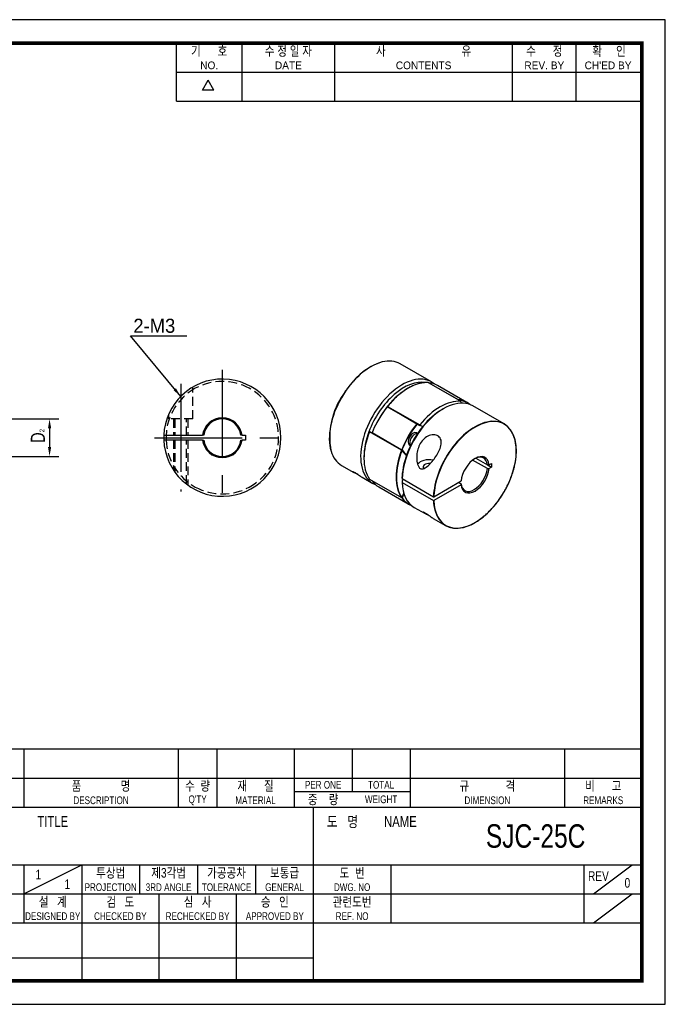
# Model space of a CAD drawing. Header units: millimetres. Extents: x 0 to 297, y 0 to 210.
# Tile 2 of 2: x 159 to 297, y 0 to 210. Entities that reach past the tile are written whole.
import ezdxf
from ezdxf.enums import TextEntityAlignment as Align

# ---------------------------------------------------------------- set-up
doc = ezdxf.new("R2010")
doc.units = ezdxf.units.MM
doc.header["$LTSCALE"] = 15
for name, pattern in [('CENTER', [2, 1.25, -0.25, 0.25, -0.25]), ('DASHED', [0.75, 0.5, -0.25]), ('HIDDEN2', [0.1875, 0.125, -0.0625])]:
    doc.linetypes.add(name, pattern=pattern)
doc.layers.get('0').update_dxf_attribs({"linetype": 'CONTINUOUS'})
doc.layers.get('Defpoints').update_dxf_attribs({"linetype": 'CONTINUOUS'})
for name, color, linetype in [('BM', 2, 'CONTINUOUS'), ('CT', 1, 'CENTER'), ('D', 7, 'CONTINUOUS'), ('DIM', 7, 'CONTINUOUS'), ('HD', 4, 'DASHED')]:
    doc.layers.add(name, color=color, linetype=linetype)
doc.styles.get("Standard").update_dxf_attribs({"font": 'Gulim.ttf', "width": 0.8, "height": 3})
doc.dimstyles.new('LIM', dxfattribs={"dimtxt": 2, "dimasz": 2, "dimexe": 2, "dimexo": 1, "dimgap": 1, "dimtad": 1, "dimdec": 3, "dimzin": 9, "dimdsep": 46, "dimtxsty": 'Standard', "dimcen": 3, "dimclrd": 1, "dimclre": 1, "dimadec": 0, "dimazin": 0, "dimtfac": 1, "dimtdec": 3, "dimtmove": 0, "dimatfit": 3, "dimfxl": 0, "dimtolj": 1, "dimtzin": 0, "dimarcsym": 0})

# ---------------------------------------------------------------- blocks, each defined once
blk = doc.blocks.new('*D15')
at = {"layer": 'Defpoints', "color": 0}
for p in [(153.42, 124.85), (153.42, 116.85), (165.67, 116.85)]:
    blk.add_point(p, dxfattribs=at)
at = {"layer": 'DIM', "color": 1, "lineweight": -2}
for p, q in [((154.42, 124.85), (167.67, 124.85)), ((165.67, 122.85), (165.67, 118.85)), ((154.42, 116.85), (167.67, 116.85))]:
    blk.add_line(p, q, dxfattribs=at)
at = {"layer": 'DIM', "color": 1}
for points in [[(165.34, 122.85), (166.01, 122.85), (165.67, 124.85)], [(165.34, 118.85), (166.01, 118.85), (165.67, 116.85)]]:
    blk.add_solid(points, dxfattribs=at)
at = {"layer": 'DIM', "color": 0, "insert": (163.17, 120.85), "char_height": 3, "attachment_point": 5, "rotation": 90}
blk.add_mtext('\\A1;D', dxfattribs=at)

msp = doc.modelspace()

# ---------------------------------------------------------------- linework, layer by layer
for p, q in [((192.7139, 192.6407), (192.7139, 205)), ((206.7211, 192.6407), (206.7211, 205)), ((226.4959, 192.6407), (226.4959, 205)), ((264.3976, 192.6407), (264.3976, 205)), ((277.9928, 192.6407), (277.9928, 205)), ((192.7139, 198.8204), (291.588, 198.8204)), ((198.2565, 194.9765), (199.4924, 197.1172)), ((200.7283, 194.9765), (199.4924, 197.1172)), ((200.7283, 194.9765), (198.2565, 194.9765)), ((192.7139, 192.6407), (291.588, 192.6407)), ((292, 54.437), (147.8086, 54.437)), ((160.1679, 54.437), (160.1679, 42.0778)), ((193.1259, 54.437), (193.1259, 42.0778)), ((201.3654, 54.437), (201.3654, 42.0778)), ((217.8444, 54.437), (217.8444, 42.0778)), ((230.2037, 54.437), (230.2037, 45.3736)), ((242.563, 54.437), (242.563, 42.0778)), ((275.521, 54.437), (275.521, 42.0778)), ((147.8086, 48.2574), (292, 48.2574)), ((217.8444, 45.3736), (242.563, 45.3736)), ((147.8086, 42.0778), (292, 42.0778)), ((221.9642, 5), (221.9642, 42.0778)), ((147.8086, 29.7185), (292, 29.7185)), ((160.1679, 23.5389), (172.5271, 29.7185)), ((160.1679, 29.7185), (160.1679, 17.3593)), ((172.5271, 29.7185), (172.5271, 5)), ((184.8864, 29.7185), (184.8864, 23.5389)), ((197.2457, 29.7185), (197.2457, 23.5389)), ((209.6049, 29.7185), (209.6049, 23.5389)), ((238.4432, 29.7185), (238.4432, 17.3593)), ((279.6407, 29.7185), (279.6407, 17.3593)), ((281.7006, 23.5389), (289.9401, 29.7185)), ((147.8086, 23.5389), (221.9642, 23.5389)), ((189.0061, 23.5389), (189.0061, 5)), ((205.4852, 23.5389), (205.4852, 5)), ((221.9642, 23.5389), (292, 23.5389)), ((281.7006, 17.3593), (289.9401, 23.5389)), ((147.8086, 17.3593), (292, 17.3593)), ((147.8086, 9.8798), (221.9642, 9.8798))]:
    msp.add_line(p, q)
msp.add_lwpolyline([(297, 210), (0, 210), (0, 0), (297, 0)], close=True)
msp.add_lwpolyline([(292, 205, 0.8, 0.8, 0), (5, 205, 0.8, 0.8, 0), (5, 5, 0.8, 0.8, 0), (292, 5, 0.8, 0.8, 0)], format="xyseb", close=True)
at = {"layer": 'BM', "linetype": 'Continuous'}
for p, q in [((247.1114, 132.7428), (240.4292, 136.6007)), ((253.3593, 128.6175), (246.5004, 132.5775)), ((253.3682, 128.6144), (246.5079, 132.5752)), ((246.5714, 132.5714), (252.8646, 128.938)), ((254.6774, 128.3745), (248.3842, 132.0079)), ((253.4127, 128.5164), (253.4166, 128.2087)), ((243.9903, 123.8144), (237.697, 127.4478)), ((237.7325, 127.4683), (244.0258, 123.8349)), ((237.7605, 127.4671), (244.6639, 123.4815)), ((237.768, 127.5359), (244.627, 123.5758)), ((249.7002, 127.0206), (249.3467, 126.8164)), ((262.6324, 123.7817), (255.9502, 127.6397)), ((233.8916, 122.1802), (233.7711, 122.1186)), ((240.7423, 118.1538), (233.8834, 122.1138)), ((240.798, 118.1947), (233.8946, 122.1804)), ((234.4898, 121.8927), (240.7831, 118.2593)), ((240.7831, 118.2183), (234.4898, 121.8517)), ((244.1437, 121.7545), (243.9579, 121.8618)), ((245.2737, 123.2624), (244.6795, 123.4743)), ((190.0793, 121.3516), (190.0292, 121.3516)), ((190.0292, 120.3516), (190.0793, 120.3516)), ((190.0793, 121.3516), (198.2987, 121.3516)), ((198.2987, 120.3516), (190.0793, 120.3516)), ((198.5506, 121.3516), (198.2987, 121.3516)), ((198.2987, 120.3516), (198.5506, 120.3516)), ((206.7397, 121.3516), (206.4879, 121.3516)), ((206.4879, 120.3516), (206.7397, 120.3516)), ((206.7397, 121.3516), (207.4942, 121.3516)), ((207.4942, 120.3516), (206.7397, 120.3516)), ((207.4942, 121.3516), (207.4942, 120.3516)), ((242.4579, 119.2637), (242.6437, 119.1564)), ((232.7297, 116.8144), (232.7297, 116.4061)), ((259.0472, 114.25), (255.9087, 116.062)), ((256.5945, 116.4826), (259.0472, 115.0665)), ((227.9292, 114.9501), (230.5463, 113.4391)), ((259.4021, 115.0673), (259.0472, 115.0665)), ((259.0472, 114.25), (259.4021, 114.2508)), ((259.0561, 115.0665), (259.9356, 114.5588)), ((259.4021, 115.0673), (259.9356, 115.3753)), ((259.9356, 114.5588), (259.4021, 114.2508)), ((259.9356, 115.3753), (259.9356, 114.5588)), ((232.3107, 112.4205), (234.6114, 111.0921)), ((233.8834, 112.0306), (240.7423, 108.0706)), ((233.8877, 112.026), (240.748, 108.0652)), ((240.7831, 108.0121), (234.4898, 111.6455)), ((240.8685, 112.1236), (240.8688, 112.532)), ((240.8685, 112.1236), (247.5506, 108.2656)), ((240.8688, 111.7155), (240.8685, 111.3071)), ((240.8685, 111.3071), (247.5506, 107.4491)), ((241.222, 111.9195), (240.8688, 111.7155)), ((247.6214, 108.2657), (253.4334, 111.6212)), ((252.9044, 111.3158), (253.4347, 111.0096)), ((235.8842, 110.3573), (242.1774, 106.7239)), ((253.4334, 110.8047), (247.6214, 107.4492)), ((253.4334, 110.8047), (253.4347, 111.0096)), ((240.7738, 108.0585), (240.7831, 108.0531)), ((240.8196, 108.0902), (240.8486, 108.1626)), ((243.4502, 105.989), (245.7509, 104.6607)), ((247.5153, 103.6421), (250.1324, 102.1311))]:
    msp.add_line(p, q, dxfattribs=at)
for centre, radius, start, end in [((240.3656, 124.6774), 12.8817, 107.036394, 140.160845), ((202.5192, 120.8516), 12.5, 182.292443, 177.707557), ((246.4829, 132.5319), 0.05, 60, 85.501764), ((246.5536, 132.5258), 0.05, 84.692829, 126.551088), ((243.0599, 120.9628), 17.3268, 144.296091, 148.122536), ((241.4144, 120.8989), 15.9899, 144.81235, 190.383375), ((247.0971, 119.8296), 12.12, 141.018057, 143.341492), ((237.7148, 127.4227), 0.05, 84.692829, 141.286331), ((237.7855, 127.5104), 0.05, 140.965349, 240), ((202.5192, 120.8516), 4.25, 6.756327, 173.243673), ((202.5192, 120.8516), 4, 7.180756, 172.819244), ((253.6964, 114.4127), 20.6322, 152.155289, 158.698007), ((250.8117, 116.106), 17.2912, 148.801789, 152.651999), ((234.5204, 121.8899), 0.05, 158.713669, 180), ((234.5204, 121.8899), 0.05, 180, 215.307171), ((202.5192, 120.8516), 12.5, 177.707442, 182.292443), ((202.5192, 120.8516), 4.25, 186.756327, 353.243673), ((202.5192, 120.8516), 4, 187.180756, 352.819244), ((240.773, 118.1514), 0.05, 35.710862, 60), ((234.5204, 111.6837), 0.05, 173.448912, 180), ((234.5204, 111.6837), 0.05, 180, 215.307171), ((240.773, 108.1085), 0.05, 240, 338.554842), ((247.586, 108.3347), 0.0776, 242.903338, 297.123253), ((247.586, 107.5182), 0.0776, 242.902077, 297.124514)]:
    msp.add_arc(centre, radius, start, end, dxfattribs=at)
at = {"layer": 'BM', "linetype": 'HIDDEN2'}
for start, end in [(177.611985, 182.388015), (182.388015, 241.314598)]:
    msp.add_arc((202.5192, 120.8516), 12, start, end, dxfattribs=at)
at = {"layer": 'BM', "linetype": 'Continuous'}
for centre, major_axis, ratio, start_param, end_param in [((234.1792, 125.7754), (-6.25, -10.8253), 0.57735027, 3.64794511, 5.78389916), ((234.1792, 125.7754), (-6.25, -10.8253), 0.57735027, 3.14159265, 3.64794511), ((234.1439, 125.7958), (6.225, 10.782), 0.57735027, 1.21739827, 1.40874531), ((240.8614, 121.9175), (-6.25, -10.8253), 0.57735027, 3.0395925, 6.38518546), ((241.215, 121.7133), (-6, -10.3923), 0.57735027, 3.34752852, 4.99713243), ((242.1342, 121.1826), (6.25, 10.8253), 0.57735027, 0.26874156, 1.30205477), ((246.4829, 132.5319), (-0.0039, -0.0498), 0.78718909, 2.78238397, 3.14198902), ((246.4829, 132.5319), (-0.025, -0.0433), 0.57735027, 3.14159265, 3.41033421), ((246.5536, 132.5258), (0.025, 0.0433), 0.57735027, 0.25947916, 1.16153561), ((246.5536, 132.5258), (-0.0046, -0.0498), 0.78916333, 2.793512, 3.14159265), ((242.1342, 121.1826), (-6.25, -10.8253), 0.57735027, 3.14159265, 3.40107181), ((249.7002, 116.8144), (6.25, 10.8253), 0.57735027, 0, 2.31618382), ((248.9931, 117.2226), (6.25, 10.8253), 0.57735027, 0.26874156, 1.30205477), ((252.8469, 128.8924), (0.025, 0.0433), 0.57735027, 0.25947916, 1.16153561), ((252.8469, 128.8924), (-0.0046, -0.0498), 0.78916333, 1.64704957, 2.793512), ((248.4274, 117.5492), (-6.25, -10.8253), 0.57735027, 3.0395925, 3.40107181), ((248.4628, 117.5288), (-6.225, -10.782), 0.57735027, 3.06236088, 3.39476833), ((242.1342, 121.1826), (6.25, 10.8253), 0.57735027, 1.31131717, 1.83027548), ((242.0988, 121.203), (-6.225, -10.782), 0.57735027, 4.49394393, 4.68716097), ((237.7148, 127.4227), (0.025, 0.0433), 0.57735027, 0.25947916, 1.31131717), ((237.7148, 127.4227), (-0.0046, -0.0498), 0.78916333, 2.793512, 3.14159265), ((233.2954, 116.0795), (-6.25, -10.8253), 0.57735027, 3.39698963, 3.40107181), ((237.7855, 127.5104), (0.0388, -0.0315), 0.21679485, 2.20360982, 3.14120834), ((237.7855, 127.5104), (0.025, 0.0433), 0.57735027, 1.30205477, 3.14159265), ((249.3467, 117.0185), (6, 10.3923), 0.57735027, 0.78539816, 1.28605288), ((256.3824, 112.9564), (6.25, 10.8253), 0.57735027, 0.49603331, 2.31618382), ((256.4177, 112.936), (6.225, 10.782), 0.57735027, 2.39636594, 7.02087089), ((256.3824, 112.9564), (6.25, 10.8253), 0.57735027, -0.50240042, 0.49603331), ((241.5685, 121.5092), (-6.25, -10.8253), 0.57735027, 4.98113054, 6.01444375), ((241.215, 121.7133), (-6, -10.3923), 0.57735027, 4.99713243, 5.49778714), ((234.5204, 121.8899), (0.0408, 0.0289), 0.78916333, 3.14159265, 3.48967331), ((234.5204, 121.8899), (-0.025, -0.0433), 0.57735027, 4.97186814, 6.02370615), ((242.1342, 131.3888), (6.25, 10.8253), 0.57735027, 2.8821135, 2.88619568), ((248.4274, 117.5492), (-6.25, -10.8253), 0.57735027, 4.45290982, 4.97186814), ((249.3467, 117.0185), (-6, -10.3923), 0.57735027, 4.42764553, 5.45610841), ((248.4628, 117.5288), (6.225, 10.782), 0.57735027, 1.32003369, 1.77741079), ((243.2079, 120.5627), (0.75, 1.299), 0.57735027, 0, 3.14159265), ((248.4628, 117.5288), (6.225, 10.782), 0.57735027, 1.31131717, 1.32003369), ((244.008, 123.7893), (0.025, 0.0433), 0.57735027, 0.25947916, 1.31131717), ((244.008, 123.7893), (-0.039, 0.0313), 0.20949439, 3.77321205, 5.34400837), ((239.5886, 112.4461), (-6.25, -10.8253), 0.57735027, 3.39698963, 3.40107181), ((244.008, 123.7893), (-0.0046, -0.0498), 0.78916333, 1.22271567, 2.793512), ((239.624, 112.4257), (-6.225, -10.782), 0.57735027, 3.38112564, 3.40107181), ((256.4177, 112.936), (6.225, 10.782), 0.57735027, 0.73768558, 2.28748516), ((243.5614, 120.3586), (0.75, 1.299), 0.57735027, 0.22879373, 2.91279892), ((234.1792, 125.7754), (-6.25, -10.8253), 0.57735027, -0.49928615, 0), ((248.4274, 117.5492), (-6.25, -10.8253), 0.57735027, 4.98113054, 6.01444375), ((248.4628, 117.5288), (-6.225, -10.782), 0.57735027, 4.9870515, 5.50599551), ((240.773, 118.1514), (-0.025, -0.0433), 0.57735027, 3.14159091, 4.98113054), ((240.773, 118.1514), (0.0467, -0.0179), 0.21679485, 4.07957549, 5.65037182), ((240.8136, 118.2565), (-0.025, -0.0433), 0.57735027, 4.97186814, 6.02370615), ((248.4628, 117.5288), (-6.225, -10.782), 0.57735027, 4.98113054, 4.9870515), ((240.8136, 118.2565), (-0.0466, 0.0182), 0.20949439, 0.93917693, 2.50997326), ((240.8136, 118.2565), (-0.0408, -0.0289), 0.78916333, 0.34808066, 1.91887698), ((248.4274, 127.7554), (6.25, 10.8253), 0.57735027, 2.8821135, 2.88670772), ((248.4274, 127.7554), (6.25, 10.8253), 0.57735027, 2.88670772, 3.08092468), ((240.773, 118.1514), (-0.0406, -0.0292), 0.79011747, 1.91331337, 3.14159265), ((248.4628, 127.735), (6.275, 10.8686), 0.57735027, 2.88670772, 3.07671312), ((248.4628, 117.5288), (6.225, 10.782), 0.57735027, 1.77741079, 1.83027548), ((248.4628, 127.735), (6.225, 10.782), 0.57735027, 2.8821135, 3.07357261), ((246.6031, 114.618), (-2.625, 0), 0.57735027, 4.37068576, 5.90595646), ((256.4177, 112.936), (-2.125, -3.6806), 0.57735027, 2.47411464, 5.37986699), ((256.241, 113.0381), (-2, -3.4641), 0.57735027, 2.48152232, 3.89620966), ((246.6031, 114.618), (1.25, 0), 0.57735027, 1.36846763, 3.64084868), ((256.4177, 112.936), (2.125, 3.6806), 0.57735027, 2.47411464, 5.37986699), ((256.241, 113.0381), (2, 3.4641), 0.57735027, 2.48152232, 5.37245931), ((234.5204, 111.6837), (0.0408, 0.0289), 0.78916333, 3.14159265, 3.48967331), ((234.5204, 111.6837), (-0.025, -0.0433), 0.57735027, 5.1216497, 6.02370615), ((242.1342, 121.1826), (6.25, 10.8253), 0.57735027, 2.8821135, 3.14159265), ((248.4628, 117.5288), (-6.225, -10.782), 0.57735027, 5.50599551, 6.01444375), ((249.7002, 116.8144), (6.25, 10.8253), 0.57735027, 2.39620516, 3.14159265), ((240.773, 108.1085), (0.0412, 0.0283), 0.78718909, 3.50080134, 5.07159766), ((240.773, 108.1085), (0.025, 0.0433), 0.57735027, 2.87285109, 3.14159089), ((240.8136, 108.0503), (-0.025, -0.0433), 0.57735027, 4.97186814, 6.02370615), ((240.8136, 108.0503), (-0.0466, 0.0182), 0.20949439, 0.93917693, 2.50997326), ((240.8136, 108.0503), (-0.0408, -0.0289), 0.78916333, 0.34808066, 1.91887698), ((248.4274, 117.5492), (6.25, 10.8253), 0.57735027, 2.8821135, 3.24359281), ((248.4628, 107.3226), (-6.275, -10.8686), 0.57735027, 4.96082357, 4.96727391), ((248.4628, 107.3226), (-6.275, -10.8686), 0.57735027, 4.88247604, 4.96082357), ((248.4628, 107.3226), (6.225, 10.782), 0.57735027, 1.8165072, 1.83027548), ((248.4628, 117.5288), (6.225, 10.782), 0.57735027, 2.8821135, 3.22082443), ((248.4628, 107.3226), (6.225, 10.782), 0.57735027, 1.74721173, 1.8165072), ((256.3824, 112.9564), (6.25, 10.8253), 0.57735027, 2.39620516, 2.63429903), ((256.4177, 112.936), (6.225, 10.782), 0.57735027, 2.28748516, 2.31602304), ((256.3824, 112.9564), (6.25, 10.8253), 0.57735027, 2.63429903, 3.64011404)]:
    msp.add_ellipse(centre, major_axis=major_axis, ratio=ratio, start_param=start_param, end_param=end_param, dxfattribs=at)
for points, knots in [([(246.4868, 132.5817), (246.4191, 132.5865), (246.2523, 132.5975), (245.9434, 132.6003), (245.5805, 132.5804), (245.2075, 132.5371), (244.8291, 132.4706), (244.4449, 132.381), (244.056, 132.2684), (243.6633, 132.1332), (243.2674, 131.9756), (242.8693, 131.7958), (242.4696, 131.5944), (242.0694, 131.3717), (241.6693, 131.1282), (241.2702, 130.8643), (240.8729, 130.5807), (240.4782, 130.2779), (240.0869, 129.9565), (239.6998, 129.6173), (239.3177, 129.2607), (238.9415, 128.888), (238.571, 128.4985), (238.2112, 128.0981), (237.9299, 127.7667), (237.7867, 127.5911), (237.7466, 127.5419)], [0, 0, 0, 0, 0.02307728, 0.06678037, 0.1104998, 0.15423878, 0.1979947, 0.24176465, 0.28554571, 0.32933515, 0.37313055, 0.41692989, 0.4607315, 0.50453407, 0.54833634, 0.59213764, 0.63593751, 0.67973566, 0.72353193, 0.76732626, 0.81111865, 0.85490917, 0.89869793, 0.94248508, 0.98627076, 1, 1, 1, 1]), ([(253.4127, 128.5164), (253.4127, 128.5235), (253.4118, 128.5312), (253.4102, 128.539), (253.4084, 128.5484), (253.4055, 128.5581), (253.4017, 128.5675), (253.3984, 128.5758), (253.3943, 128.584), (253.3896, 128.5914), (253.3863, 128.5966), (253.3826, 128.6016), (253.3787, 128.6058), (253.3756, 128.609), (253.3724, 128.6118), (253.3691, 128.6138), (253.3664, 128.6156), (253.3636, 128.6168), (253.361, 128.6172), (253.3604, 128.6173), (253.3598, 128.6174), (253.3593, 128.6175)], [0, 0, 0, 0, 0.19255917, 0.19255917, 0.19255917, 0.42604964, 0.42604964, 0.42604964, 0.63058605, 0.63058605, 0.63058605, 0.7744812, 0.7744812, 0.7744812, 0.88565586, 0.88565586, 0.88565586, 0.97992052, 0.97992052, 0.97992052, 1, 1, 1, 1]), ([(233.8834, 122.1138), (233.8849, 122.1179), (233.8864, 122.1222), (233.8878, 122.1264), (233.8891, 122.1305), (233.8903, 122.1347), (233.8914, 122.1385), (233.8928, 122.144), (233.894, 122.149), (233.8948, 122.1534), (233.896, 122.1595), (233.8966, 122.1646), (233.8968, 122.1687), (233.897, 122.1738), (233.8966, 122.1774), (233.8956, 122.1792), (233.8947, 122.1808), (233.8934, 122.1812), (233.8916, 122.1802)], [0, 0, 0, 0, 0.10143318, 0.10143318, 0.10143318, 0.20203718, 0.20203718, 0.20203718, 0.34424163, 0.34424163, 0.34424163, 0.541965, 0.541965, 0.541965, 0.79209806, 0.79209806, 0.79209806, 1, 1, 1, 1]), ([(244.627, 123.5758), (244.6242, 123.5725), (244.6221, 123.5685), (244.6207, 123.5643), (244.6194, 123.5602), (244.6187, 123.5557), (244.6186, 123.5513), (244.6186, 123.5451), (244.6196, 123.5388), (244.6214, 123.5328), (244.624, 123.5246), (244.6281, 123.5167), (244.633, 123.5097), (244.6393, 123.5009), (244.6471, 123.493), (244.6558, 123.4867), (244.6631, 123.4815), (244.6711, 123.4772), (244.6795, 123.4743)], [0, 0, 0, 0, 0.10143318, 0.10143318, 0.10143318, 0.20203718, 0.20203718, 0.20203718, 0.34424163, 0.34424163, 0.34424163, 0.541965, 0.541965, 0.541965, 0.79209806, 0.79209806, 0.79209806, 1, 1, 1, 1]), ([(244.7469, 119.6068), (244.9665, 119.9893), (245.2308, 120.336), (245.8746, 120.9358), (246.2464, 121.1765), (247.0374, 121.4736), (247.4586, 121.5277), (248.2176, 121.4152), (248.5591, 121.2467), (249.0386, 120.739), (249.1772, 120.4044), (249.255, 119.6576), (249.1955, 119.2506), (248.8376, 118.0471), (248.3756, 117.2574), (247.3711, 115.8551), (246.8277, 115.2258), (245.9553, 114.4991), (245.65, 114.2851), (245.1577, 114.1646), (244.9858, 114.1634), (244.6629, 114.3008), (244.5191, 114.4415), (244.1913, 114.9543), (244.084, 115.3928), (243.9692, 116.2524), (243.9645, 116.6854), (244.0739, 117.9889), (244.3079, 118.8416), (244.7469, 119.6068)], [0, 0, 0, 0, 0.0625, 0.0625, 0.125, 0.125, 0.1875, 0.1875, 0.25, 0.25, 0.3125, 0.3125, 0.375, 0.375, 0.5, 0.5, 0.625, 0.625, 0.6875, 0.6875, 0.71875, 0.71875, 0.75, 0.75, 0.8125, 0.8125, 0.875, 0.875, 1, 1, 1, 1]), ([(253.9034, 101.7211), (253.924, 101.7255), (254.062, 101.755), (254.3493, 101.8372), (254.7373, 101.9634), (255.1333, 102.1152), (255.5306, 102.2883), (255.9299, 102.4835), (256.3301, 102.7), (256.7303, 102.9375), (257.1298, 103.1954), (257.5277, 103.4733), (257.9232, 103.7706), (258.3156, 104.0866), (258.704, 104.4207), (259.0876, 104.7722), (259.4657, 105.1404), (259.8375, 105.5246), (260.2023, 105.9239), (260.5592, 106.3376), (260.9076, 106.7647), (261.2468, 107.2045), (261.576, 107.656), (261.8946, 108.1184), (262.202, 108.5905), (262.4976, 109.0716), (262.7806, 109.5606), (263.0506, 110.0566), (263.3071, 110.5584), (263.5494, 111.0652), (263.777, 111.5758), (263.9896, 112.0892), (264.1867, 112.6044), (264.3679, 113.1203), (264.5327, 113.6359), (264.681, 114.1501), (264.8123, 114.6619), (264.9264, 115.1702), (265.023, 115.6741), (265.102, 116.1724), (265.1632, 116.6642), (265.2065, 117.1485), (265.2317, 117.6242), (265.2388, 118.0904), (265.2278, 118.5462), (265.1987, 118.9907), (265.1515, 119.4226), (265.0864, 119.8427), (265.0031, 120.2432), (264.9319, 120.534), (264.8889, 120.6687), (264.8826, 120.6886)], [0, 0, 0, 0, 0.0031017, 0.02423992, 0.04538255, 0.0665284, 0.08767641, 0.10882573, 0.12997568, 0.15112566, 0.17227524, 0.19342419, 0.21457234, 0.23571961, 0.25686594, 0.27801133, 0.2991558, 0.32029941, 0.34144222, 0.3625843, 0.38372574, 0.40486662, 0.42600703, 0.44714709, 0.46828687, 0.48942648, 0.51056603, 0.5317056, 0.55284527, 0.57398514, 0.5951253, 0.61626586, 0.63740692, 0.65854858, 0.67969093, 0.70083406, 0.72197807, 0.74312303, 0.76426901, 0.78541608, 0.80656425, 0.82771354, 0.8488639, 0.87001526, 0.89116745, 0.91232024, 0.93347324, 0.95462584, 0.97577735, 0.99692692, 1, 1, 1, 1]), ([(231.395, 113.0202), (231.117, 113.1463), (230.8755, 113.2604), (230.4573, 113.484), (230.2967, 113.5916), (230.2288, 113.6904), (230.3417, 113.6698), (230.8719, 113.3762), (231.253, 113.1185), (231.8612, 112.703), (232.1139, 112.5344), (232.3128, 112.4193)], [0.393485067, 0.393485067, 0.393485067, 0.393485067, 0.5, 0.5, 0.625, 0.625, 0.75, 0.75, 0.875, 0.875, 0.993987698, 0.993987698, 0.993987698, 0.993987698]), ([(233.8878, 112.0259), (233.8867, 112.0265), (233.8855, 112.0277), (233.8843, 112.0293), (233.884, 112.0297), (233.8837, 112.0301), (233.8834, 112.0306)], [0.897007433, 0.897007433, 0.897007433, 0.897007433, 0.979920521, 0.979920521, 0.979920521, 1, 1, 1, 1]), ([(245.7192, 104.6792), (245.5178, 104.7976), (245.3941, 104.8952), (245.3447, 104.984), (245.3518, 105.0038), (245.4375, 104.9982), (245.5209, 104.9703), (245.7801, 104.8307), (245.9524, 104.7192), (246.2839, 104.4893), (246.4451, 104.3718), (246.8991, 104.0438), (247.1638, 103.8578), (247.4284, 103.6933), (247.4735, 103.6663), (247.5158, 103.642)], [0, 0, 0, 0, 0.125, 0.125, 0.1875, 0.1875, 0.25, 0.25, 0.3125, 0.3125, 0.375, 0.375, 0.5, 0.5, 0.527104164, 0.527104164, 0.527104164, 0.527104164]), ([(246.7253, 104.1698), (246.6635, 104.1997), (246.6028, 104.229), (246.204, 104.4206), (245.9206, 104.5608), (245.7192, 104.6792)], [0.853464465, 0.853464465, 0.853464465, 0.853464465, 0.875, 0.875, 1, 1, 1, 1])]:
    msp.add_open_spline(points, degree=3, knots=knots, dxfattribs=at)
for points, weights in [([(237.6758, 127.454), (237.6791, 127.4581), (237.697, 127.4478)], [0.858606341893, 0.826350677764, 1]), ([(234.4738, 121.908), (234.4719, 121.9031), (234.4898, 121.8927)], [0.858606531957, 0.826350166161, 1]), ([(240.8084, 108.0881), (240.8184, 108.0871), (240.8196, 108.0902)], [1, 0.880607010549, 0.858551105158])]:
    msp.add_rational_spline(points, weights, degree=2, dxfattribs=at)
at = {"layer": 'CT'}
for p, q in [((202.5192, 135.3516), (202.5192, 106.3516)), ((193.6392, 132.3144), (193.6392, 109.3888)), ((188.0192, 120.8516), (217.0192, 120.8516))]:
    msp.add_line(p, q, dxfattribs=at)
at = {"layer": 'HD', "linetype": 'HIDDEN2'}
for p, q in [((196.2642, 124.8516), (196.2642, 131.6736)), ((191.0142, 125.7413), (191.0142, 124.8516)), ((196.2642, 124.8516), (191.0142, 124.8516)), ((192.3892, 124.8516), (192.3892, 121.3516)), ((194.8892, 121.3516), (194.8892, 124.8516)), ((192.3892, 120.3516), (192.3892, 113.5279)), ((194.8892, 110.9508), (194.8892, 120.3516))]:
    msp.add_line(p, q, dxfattribs=at)
at = {"layer": 'HD', "color": 1, "linetype": 'HIDDEN2'}
for p, q in [((192.1392, 124.8516), (192.1392, 121.3516)), ((195.1392, 124.8516), (195.1392, 121.3516)), ((192.1392, 120.3516), (192.1392, 113.887)), ((195.1392, 120.3516), (195.1392, 110.8248))]:
    msp.add_line(p, q, dxfattribs=at)
at = {"layer": 'HD', "linetype": 'HIDDEN2'}
for start, end in [(61.314598, 118.685402), (118.685402, 177.611985), (298.685402, 61.314598), (241.314598, 298.685402)]:
    msp.add_arc((202.5192, 120.8516), 12, start, end, dxfattribs=at)

# ---------------------------------------------------------------- texts
at = {"layer": 'D', "width": 0.8}
for s, height, p in [('기      호', 2.05988, (199.7175, 203.3521)), ('수 정 일 자', 2.05988, (216.6085, 203.3521)), ('사                           유', 2.059877, (245.4468, 203.3521)), ('수      정', 2.05988, (271.1952, 203.3521)), ('확     인', 2.05988, (284.9964, 203.3521)), ('품              명', 2.059877, (176.6469, 46.6095)), ('수  량', 2.05988, (197.2457, 46.6095)), ('재      질', 2.05988, (209.6049, 46.6095)), ('PER ONE', 1.6479, (224.0241, 46.8155)), ('TOTAL', 1.6479, (236.3833, 46.8155)), ('규             격', 2.059877, (259.042, 46.6095)), ('비      고', 2.05988, (283.7605, 46.6095)), ('DESCRIPTION', 1.647902, (176.6469, 43.5197)), ("Q'TY", 1.6479, (197.2457, 43.5197)), ('MATERIAL', 1.6479, (209.6049, 43.5197)), ('중    량', 2.05988, (224.0241, 43.7257)), ('WEIGHT', 1.6479, (236.3833, 43.7257)), ('DIMENSION', 1.6479, (259.042, 43.5197)), ('REMARKS', 1.6479, (283.7605, 43.5197)), ('TITLE', 2.30706, (166.3475, 38.988)), ('도   명', 2.30706, (228.1438, 38.988)), ('NAME', 2.30706, (240.5031, 38.988)), ('SJC-25C', 5, (269.3414, 35.8982)), ('투상법', 2.05988, (178.7068, 28.0706)), ('제3각법', 2.05988, (191.066, 28.0706)), ('가공공차', 2.05988, (203.4253, 28.0706)), ('보통급', 2.05988, (215.7845, 28.0706)), ('도  번', 2.05988, (230.2037, 28.0706)), ('1', 2.0599, (163.2577, 27.6586)), ('REV', 2.05988, (282.7306, 27.3497)), ('1', 2.0599, (169.4373, 25.5988)), ('PROJECTION', 1.6479, (178.7068, 24.9808)), ('3RD ANGLE', 1.6479, (191.066, 24.9808)), ('TOLERANCE', 1.6479, (203.4253, 24.9808)), ('GENERAL', 1.6479, (215.7845, 24.9808)), ('DWG. NO', 1.6479, (230.2037, 24.9808)), ('0', 2.0599, (288.9102, 25.9078)), ('설   계', 2.05988, (166.3475, 21.891)), ('검   도', 2.05988, (180.7666, 21.891)), ('심   사', 2.05988, (197.2457, 21.891)), ('승   인', 2.05988, (213.7247, 21.891)), ('관련도번', 2.05988, (230.2037, 21.891)), ('REF. NO', 1.6479, (230.2037, 18.8012))]:
    msp.add_text(s, height=height, dxfattribs=at).set_placement(p, align=Align.MIDDLE)
at = {"layer": 'D'}
for s, p in [('NO.', (199.7175, 200.2623)), ('DATE', (216.6085, 200.2623)), ('CONTENTS', (245.4468, 200.2623)), ('REV. BY', (271.1952, 200.2623)), ("CH'ED BY", (284.7904, 200.2623))]:
    msp.add_text(s, height=1.6479, dxfattribs=at).set_placement(p, align=Align.MIDDLE)
at = {"layer": 'D', "width": 0.8}
for s, height, p in [('DESIGNED BY', 1.647902, (166.3475, 17.9772)), ('CHECKED BY', 1.6479, (180.7666, 17.9772)), ('RECHECKED BY', 1.647902, (197.2457, 17.9772)), ('APPROVED BY', 1.647902, (213.7247, 17.9772))]:
    msp.add_text(s, height=height, dxfattribs=at).set_placement(p, align=Align.CENTER)
at = {"layer": 'DIM'}
msp.add_text('2-M3', height=3, dxfattribs=at).set_placement((183.5496, 143.2186))
at = {"layer": 'DIM', "insert": (163.5479, 121.9848), "char_height": 1, "width": 5.9, "attachment_point": 1, "rotation": 90}
msp.add_mtext('2', dxfattribs=at)

# ---------------------------------------------------------------- dimensions: what is measured, and where the dimension line sits
at = {"layer": 'DIM'}
dim = msp.add_linear_dim(base=(165.674, 116.8516), p1=(153.424, 124.8516), p2=(153.424, 116.8516), angle=90, text='D', dimstyle='LIM', dxfattribs=at)
dim.commit()
dim.dimension.update_dxf_attribs({"geometry": '*D15', "text_midpoint": (163.172, 120.8516)})

# ---------------------------------------------------------------- leaders
msp.add_leader([(193.6392, 129.6491), (182.9527, 142.5728), (194.9831, 142.5728)], dimstyle='LIM', override={"dimgap": 1, "dimtad": 0}, dxfattribs=at)

doc.saveas('drawing.dxf')
